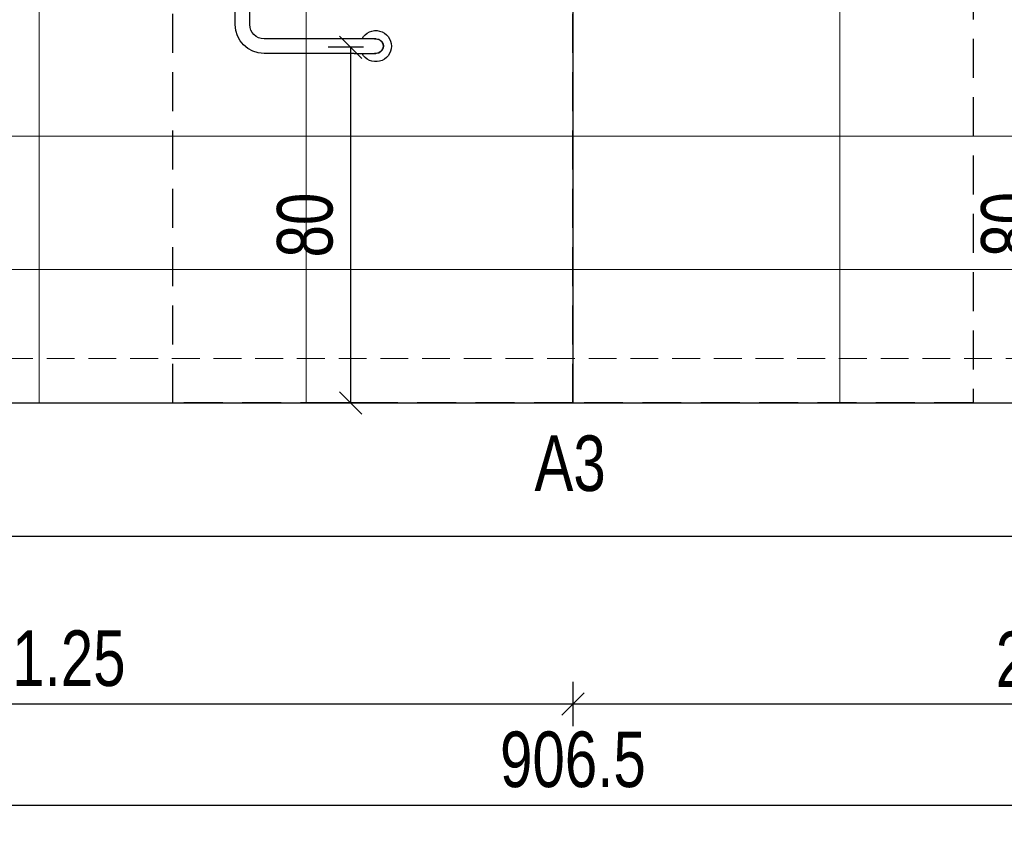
# Model space of a CAD drawing. Header units: inches. Extents: x 0 to 77643, y -44170 to 0.
# Tile 20 of 159: x 68400 to 68622, y -43212 to -43030. Entities that reach past the tile are written whole.
import ezdxf

# ---------------------------------------------------------------- set-up
doc = ezdxf.new("R2010")
doc.units = ezdxf.units.IN
doc.header["$MEASUREMENT"] = 0
doc.linetypes.add('HIDDEN', pattern=[0.375, 0.25, -0.125])
doc.layers.get('0').update_dxf_attribs({"lineweight": 0})
doc.layers.get('Defpoints').update_dxf_attribs({"lineweight": 0})
for name, color, linetype, lineweight in [('p--kafelki', 251, 'Continuous', 13), ('p--numeracja rozwinięcie', 104, 'Continuous', 0), ('p--wymiary-1-50', 5, 'Continuous', 0), ('p--łazienka NP', 150, 'Continuous', 25), ('p--ściana rozwinięcie', 9, 'Continuous', 25)]:
    doc.layers.add(name, color=color, linetype=linetype, lineweight=lineweight)
doc.styles.add('1-50', font='arial.ttf', dxfattribs={"width": 0.75, "height": 12.5})
doc.dimstyles.new('1-50', dxfattribs={"dimtxt": 12.5, "dimasz": 5, "dimexe": 5, "dimexo": 5, "dimgap": 0.09, "dimtad": 0, "dimdsep": 46, "dimtxsty": '1-50', "dimblk": 'OBLIQUE', "dimcen": 0.09, "dimadec": 0, "dimazin": 0, "dimtfac": 1, "dimtdec": 4, "dimtix": 1, "dimtofl": 0, "dimtmove": 2, "dimatfit": 3, "dimldrblk": 'OBLIQUE', "dimfxl": 5, "dimfxlon": 1, "dimtvp": 0.8, "dimtolj": 1, "dimtzin": 0, "dimarcsym": 0})

# ---------------------------------------------------------------- blocks, each defined once
blk = doc.blocks.new('_OBLIQUE')
at = {"color": 0, "linetype": 'ByBlock', "lineweight": -2}
for p, q in [((-0.5, -0.5), (0.5, 0.5)), ((0, 0), (0, 0))]:
    blk.add_line(p, q, dxfattribs=at)
blk = doc.blocks.new('*D1708')
at = {"layer": 'Defpoints', "color": 0}
for p in [(68978.03, -43116.49), (68071.53, -43178.81), (68978.03, -43206.98)]:
    blk.add_point(p, dxfattribs=at)
at = {"layer": 'p--wymiary-1-50', "color": 0, "lineweight": -2}
for p, q in [((68071.53, -43201.98), (68071.53, -43211.98)), ((68978.03, -43201.98), (68978.03, -43211.98)), ((68071.53, -43206.98), (68978.03, -43206.98))]:
    blk.add_line(p, q, dxfattribs=at)
at = {"layer": 'p--wymiary-1-50', "color": 0, "lineweight": -2, "xscale": 5, "yscale": 5, "zscale": 5, "rotation": 180}
blk.add_blockref('_OBLIQUE', (68071.53, -43206.98), dxfattribs=at)
at = {"layer": 'p--wymiary-1-50', "color": 0, "lineweight": -2, "xscale": 5, "yscale": 5, "zscale": 5}
blk.add_blockref('_OBLIQUE', (68978.03, -43206.98), dxfattribs=at)
at = {"layer": 'p--wymiary-1-50', "color": 0, "linetype": 'Continuous', "ltscale": 12, "insert": (68524.78, -43196.77), "char_height": 12.5, "attachment_point": 5, "style": '1-50'}
blk.add_mtext('\\A1;906.5', dxfattribs=at)
blk = doc.blocks.new('*D1711')
at = {"layer": 'Defpoints', "color": 0}
for p in [(68283.53, -43116.49), (68524.78, -43116.49), (68524.78, -43184.23)]:
    blk.add_point(p, dxfattribs=at)
at = {"layer": 'p--wymiary-1-50', "color": 0, "lineweight": -2}
for p, q in [((68283.53, -43179.23), (68283.53, -43189.23)), ((68524.78, -43179.23), (68524.78, -43189.23)), ((68283.53, -43184.23), (68524.78, -43184.23))]:
    blk.add_line(p, q, dxfattribs=at)
at = {"layer": 'p--wymiary-1-50', "color": 0, "lineweight": -2, "xscale": 5, "yscale": 5, "zscale": 5, "rotation": 180}
blk.add_blockref('_OBLIQUE', (68283.53, -43184.23), dxfattribs=at)
at = {"layer": 'p--wymiary-1-50', "color": 0, "lineweight": -2, "xscale": 5, "yscale": 5, "zscale": 5}
blk.add_blockref('_OBLIQUE', (68524.78, -43184.23), dxfattribs=at)
at = {"layer": 'p--wymiary-1-50', "color": 0, "linetype": 'Continuous', "ltscale": 12, "insert": (68404.16, -43174.02), "char_height": 12.5, "attachment_point": 5, "style": '1-50'}
blk.add_mtext('\\A1;241.25', dxfattribs=at)
blk = doc.blocks.new('*D1712')
at = {"layer": 'Defpoints', "color": 0}
for p in [(68524.78, -43116.49), (68736.78, -43116.49), (68736.78, -43184.23)]:
    blk.add_point(p, dxfattribs=at)
at = {"layer": 'p--wymiary-1-50', "color": 0, "lineweight": -2}
for p, q in [((68524.78, -43179.23), (68524.78, -43189.23)), ((68736.78, -43179.23), (68736.78, -43189.23)), ((68524.78, -43184.23), (68736.78, -43184.23))]:
    blk.add_line(p, q, dxfattribs=at)
at = {"layer": 'p--wymiary-1-50', "color": 0, "lineweight": -2, "xscale": 5, "yscale": 5, "zscale": 5, "rotation": 180}
blk.add_blockref('_OBLIQUE', (68524.78, -43184.23), dxfattribs=at)
at = {"layer": 'p--wymiary-1-50', "color": 0, "lineweight": -2, "xscale": 5, "yscale": 5, "zscale": 5}
blk.add_blockref('_OBLIQUE', (68736.78, -43184.23), dxfattribs=at)
at = {"layer": 'p--wymiary-1-50', "color": 0, "linetype": 'Continuous', "ltscale": 12, "insert": (68630.78, -43174.19), "char_height": 12.5, "attachment_point": 5, "style": '1-50'}
blk.add_mtext('\\A1;212', dxfattribs=at)
blk = doc.blocks.new('*D1718')
at = {"color": 0, "linetype": 'Continuous', "lineweight": -2}
for p, q in [((68650.28, -43036.17), (68628.11, -43036.17)), ((68633.11, -43036.17), (68633.11, -43116.49)), ((68626.8, -43116.49), (68638.11, -43116.49))]:
    blk.add_line(p, q, dxfattribs=at)
at = {"layer": 'Defpoints', "color": 0}
for p in [(68655.28, -43036.17), (68621.8, -43116.49), (68633.11, -43116.49)]:
    blk.add_point(p, dxfattribs=at)
at = {"color": 0, "lineweight": -2, "xscale": 5, "yscale": 5, "zscale": 5}
for p, rotation in [((68633.11, -43036.17), 90), ((68633.11, -43116.49), 270)]:
    blk.add_blockref('_OBLIQUE', p, dxfattribs=dict(at, rotation=rotation))
at = {"color": 0, "linetype": 'Continuous', "ltscale": 12, "insert": (68622.9, -43076.33), "char_height": 12.5, "attachment_point": 5, "rotation": 90, "style": '1-50'}
blk.add_mtext('\\A1;80', dxfattribs=at)
blk = doc.blocks.new('uchwyt kątowy-widok')
at = {"extrusion": (0, 1, 0)}
for p, q in [((30.03, 55.15), (30.03, 60)), ((33.33, 60), (33.33, 55.15)), ((30.03, 4.85), (30.03, 55.15)), ((33.33, 4.85), (33.33, 55.15)), ((1.68, 1.65), (6.53, 1.65)), ((6.53, 1.65), (26.83, 1.65)), ((6.53, -1.65), (1.68, -1.65)), ((6.53, -1.65), (26.83, -1.65))]:
    blk.add_line(p, q, dxfattribs=at)
for centre, radius, start, end in [((31.68, 60), 3.5, 0, 241.8729), ((31.68, 60), 1.68, 0, 190.8441), ((31.68, 60), 1.65, 0, 180), ((31.68, 60), 3.5, 298.1271, 360), ((31.68, 60), 1.68, 349.1559, 0), ((26.83, 4.85), 6.5, 270, 0), ((26.83, 4.85), 3.2, 270, 0), ((1.68, 0), 3.5, 28.1271, 331.8729), ((1.68, 0), 1.68, 79.1559, 280.8441), ((1.68, 0), 1.65, 90, 180), ((1.68, 0), 1.65, 180, 270)]:
    blk.add_arc(centre, radius, start, end)
blk = doc.blocks.new('*D1724')
at = {"color": 0, "linetype": 'Continuous', "lineweight": -2}
for p, q in [((68477.69, -43036.49), (68469.78, -43036.49)), ((68474.78, -43036.49), (68474.78, -43116.49)), ((68477.69, -43116.49), (68469.78, -43116.49))]:
    blk.add_line(p, q, dxfattribs=at)
at = {"layer": 'Defpoints', "color": 0}
for p in [(68482.69, -43036.49), (68474.78, -43116.49), (68482.69, -43116.49)]:
    blk.add_point(p, dxfattribs=at)
at = {"color": 0, "lineweight": -2, "xscale": 5, "yscale": 5, "zscale": 5}
for p, rotation in [((68474.78, -43036.49), 90), ((68474.78, -43116.49), 270)]:
    blk.add_blockref('_OBLIQUE', p, dxfattribs=dict(at, rotation=rotation))
at = {"color": 0, "linetype": 'Continuous', "ltscale": 12, "insert": (68464.57, -43076.49), "char_height": 12.5, "attachment_point": 5, "rotation": 90, "style": '1-50'}
blk.add_mtext('\\A1;80', dxfattribs=at)

msp = doc.modelspace()

# ---------------------------------------------------------------- linework, layer by layer
at = {"layer": 'p--kafelki', "linetype": 'Continuous'}
for p, q in [((68404.78369, -42906.48684), (68404.78369, -43116.48684)), ((68464.78369, -42906.48684), (68464.78369, -43116.48684)), ((68584.78369, -42906.48684), (68584.78369, -43116.48684)), ((68181.48369, -43056.48684), (68978.03369, -43056.48684)), ((68181.48369, -43086.48684), (68978.03369, -43086.48684))]:
    msp.add_line(p, q, dxfattribs=at)
at = {"layer": 'p--kafelki', "linetype": 'HIDDEN', "ltscale": 25}
msp.add_line((68181.48369, -43106.48684), (68978.03369, -43106.48684), dxfattribs=at)
at = {"layer": 'p--łazienka NP', "linetype": 'HIDDEN', "ltscale": 35}
for points in [[(68524.78369, -43116.48684), (68434.78369, -43116.48684), (68434.78369, -42916.48684), (68524.78369, -42916.48684)], [(68614.78369, -43116.48684), (68524.78369, -43116.48684), (68524.78369, -42916.48684), (68614.78369, -42916.48684)]]:
    msp.add_lwpolyline(points, close=True, dxfattribs=at)
at = {"layer": 'p--ściana rozwinięcie', "lineweight": 30, "ltscale": 35}
for p, q in [((68524.78369, -42825.48684), (68524.78369, -43116.48684)), ((68071.53369, -43116.48684), (68978.03369, -43116.48684)), ((68025.55891, -43146.48684), (69027.78315, -43146.48684))]:
    msp.add_line(p, q, dxfattribs=at)

# ---------------------------------------------------------------- block references
at = {"layer": 'p--łazienka NP', "linetype": 'Continuous', "lineweight": 30, "ltscale": 35, "xscale": -1}
msp.add_blockref('uchwyt kątowy-widok', (68482.15014, -43036.21924), dxfattribs=at)

# ---------------------------------------------------------------- texts
at = {"layer": 'p--numeracja rozwinięcie', "style": '1-50', "width": 0.75}
msp.add_text('A3', height=12.5, dxfattribs=at).set_placement((68516.14331, -43136.31517))

# ---------------------------------------------------------------- dimensions: what is measured, and where the dimension line sits
at = {"linetype": 'Continuous'}
dim = msp.add_linear_dim(base=(68474.78369, -43116.48684), p1=(68482.69153, -43036.48684), p2=(68482.69153, -43116.48684), angle=90, dimstyle='1-50', override={"dimtxt": 12.5, "dimfxl": 1, "dimfxlon": 0}, dxfattribs=at)
dim.commit()
dim.dimension.update_dxf_attribs({"geometry": '*D1724', "text_midpoint": (68464.57369, -43076.48684)})
dim = msp.add_linear_dim(base=(68633.10688, -43116.48684), p1=(68655.28369, -43036.1701), p2=(68621.79972, -43116.48684), angle=90, text='80', dimstyle='1-50', override={"dimtxt": 12.5, "dimfxl": 1, "dimfxlon": 0}, dxfattribs=at)
dim.commit()
dim.dimension.update_dxf_attribs({"geometry": '*D1718', "text_midpoint": (68622.89688, -43076.32847)})
at = {"layer": 'p--wymiary-1-50'}
for base, p1, p2, picture, middle in [((68978.03369, -43206.98334), (68071.53369, -43178.80645), (68978.03369, -43116.48684), '*D1708', (68524.78369, -43196.77334)), ((68524.78369, -43184.22976), (68283.53369, -43116.48684), (68524.78369, -43116.48684), '*D1711', (68404.15869, -43174.01976)), ((68736.78369, -43184.22976), (68524.78369, -43116.48684), (68736.78369, -43116.48684), '*D1712', (68630.78369, -43174.18976))]:
    dim = msp.add_linear_dim(base=base, p1=p1, p2=p2, dimstyle='1-50', override={"dimtxt": 12.5}, dxfattribs=at)
    dim.commit()
    dim.dimension.update_dxf_attribs({"geometry": picture, "text_midpoint": middle})

doc.saveas('drawing.dxf')
